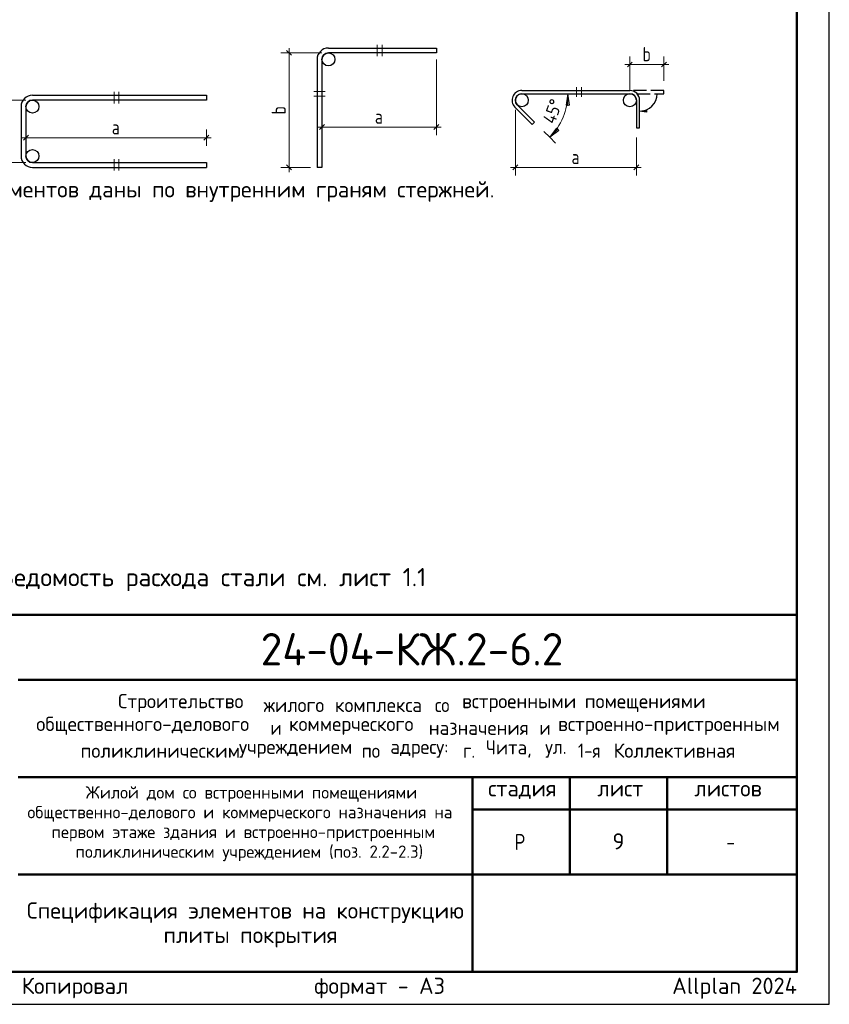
# Model space of a CAD drawing. Header units: millimetres. Extents: x 0 to 50400, y 0 to 35640.
# Tile 6 of 7: x 35426 to 50400, y 0 to 18202. Entities that reach past the tile are written whole.
import ezdxf

# ---------------------------------------------------------------- set-up
doc = ezdxf.new("R2010")
doc.units = ezdxf.units.MM
doc.linetypes.add('______2', pattern=[324, 240, -84])
doc.layers.add('Standard', color=7, linetype='Continuous', lineweight=25)
doc.layers.add('Надписи', color=7, linetype='Continuous', lineweight=25)
doc.styles.add('ISOCPEUR', font='txt')

msp = doc.modelspace()

# ---------------------------------------------------------------- hatches: boundary and pattern name
at = {"layer": 'Standard', "linetype": 'Continuous', "lineweight": -3, "transparency": 33554687}
msp.add_hatch(color=7, dxfattribs=at).paths.add_polyline_path([(47017, 16492), (46891, 16510), (47017, 16528)], flags=16)

# ---------------------------------------------------------------- linework, layer by layer
at = {"layer": 'Standard', "color": 7, "linetype": 'Continuous', "lineweight": 13, "transparency": 33554687}
for p, q in [((40408, 17588), (40408, 17678)), ((42038, 17738), (42038, 17528)), ((42128, 17528), (42128, 17738)), ((40408, 17588), (40258, 17588)), ((40408, 17588), (40558, 17588)), ((40408, 17588), (41016, 17588)), ((40408, 17588), (40408, 15471)), ((46711, 17373), (46711, 17523)), ((47342, 17373), (47342, 17523)), ((43133, 16217), (43133, 17468)), ((46711, 17373), (46621, 17373)), ((46711, 17373), (46711, 17223)), ((46711, 17373), (47342, 17373)), ((47342, 17373), (47342, 17223)), ((47342, 17373), (47342, 17073)), ((47342, 17373), (47432, 17373)), ((45727, 16773), (45727, 16953)), ((45817, 16953), (45817, 16773)), ((37172, 16865), (37172, 16655)), ((37262, 16655), (37262, 16865)), ((40866, 16876), (41076, 16876)), ((41076, 16786), (40866, 16786)), ((45562, 16833), (45412, 16833)), ((45562, 16833), (45532, 16623)), ((45592, 16623), (45562, 16833)), ((45562, 16833), (45562, 16608)), ((45562, 16833), (45562, 16833)), ((45562, 16833), (45712, 16833)), ((34934, 16715), (35542, 16715)), ((45532, 16623), (45592, 16623)), ((41016, 16217), (41016, 16437)), ((44593, 15471), (44593, 16533)), ((41016, 16217), (40926, 16217)), ((41016, 16217), (41016, 16367)), ((41016, 16217), (41016, 16067)), ((43133, 16217), (43133, 16367)), ((43133, 16217), (43133, 16067)), ((43133, 16217), (43223, 16217)), ((35542, 16020), (35452, 16020)), ((35542, 16020), (35542, 16170)), ((35542, 16020), (35542, 15870)), ((38879, 16020), (38879, 16170)), ((38879, 16020), (38879, 15870)), ((38879, 16020), (38969, 16020)), ((45228, 16028), (45122, 16134)), ((45228, 16028), (45356, 16197)), ((45228, 16028), (45387, 16187)), ((45398, 16155), (45228, 16028)), ((45228, 16028), (45228, 16028)), ((45228, 16028), (45334, 15922)), ((45356, 16197), (45398, 16155)), ((46831, 15471), (46831, 16022)), ((34934, 15561), (35542, 15561)), ((37172, 15621), (37172, 15411)), ((37262, 15411), (37262, 15621)), ((40408, 15471), (40258, 15471)), ((40408, 15471), (40558, 15471)), ((40408, 15471), (40806, 15471)), ((40408, 15471), (40408, 15381)), ((44593, 15471), (44503, 15471)), ((44593, 15471), (44593, 15621)), ((44593, 15471), (44593, 15321)), ((46831, 15471), (46831, 15621)), ((46831, 15471), (46831, 15321)), ((46831, 15471), (46921, 15471))]:
    msp.add_line(p, q, dxfattribs=at)
at = {"layer": 'Standard', "color": 7, "linetype": 'Continuous', "lineweight": 25, "transparency": 33554687}
for p, q in [((40363, 17633), (40453, 17543)), ((40926, 17468), (40926, 15471)), ((41016, 17468), (41016, 15471)), ((46666, 17328), (46756, 17418)), ((47297, 17328), (47387, 17418)), ((44713, 16893), (46711, 16893)), ((44713, 16833), (46711, 16833)), ((35452, 16595), (35452, 15681)), ((35542, 16595), (35542, 15681)), ((40971, 16172), (41061, 16262)), ((43088, 16172), (43178, 16262)), ((35497, 15975), (35587, 16065)), ((38834, 15975), (38924, 16065)), ((35662, 15561), (38879, 15561)), ((35662, 15471), (38879, 15471)), ((38879, 15561), (38879, 15471)), ((40363, 15516), (40453, 15426)), ((41016, 15471), (40926, 15471)), ((44548, 15426), (44638, 15516)), ((46786, 15426), (46876, 15516)), ((49800, 600), (49800, 7200)), ((27600, 600), (49800, 600)), ((27600, 600), (49800, 600)), ((27600, 600), (49800, 600))]:
    msp.add_line(p, q, dxfattribs=at)
at = {"layer": 'Standard', "color": 7, "linetype": '______2', "lineweight": 25, "transparency": 33554687}
for p, q in [((47342, 16893), (46711, 16893)), ((46845, 16833), (47342, 16833)), ((47342, 16833), (47342, 16893))]:
    msp.add_line(p, q, dxfattribs=at)
at = {"layer": 'Standard', "color": 251, "linetype": 'Continuous', "lineweight": -3, "true_color": 0x656565, "transparency": 33554687}
for p, q in [((46891, 16510), (47017, 16528)), ((46891, 16510), (46891, 16510)), ((46891, 16510), (46891, 16510)), ((46891, 16510), (46891, 16510)), ((47017, 16492), (46891, 16510)), ((47017, 16528), (47017, 16492)), ((47017, 16510), (47026, 16510))]:
    msp.add_line(p, q, dxfattribs=at)
at = {"layer": 'Standard', "color": 7, "linetype": 'Continuous', "lineweight": 50, "transparency": 33554687}
for p, q in [((27600, 7200), (49800, 7200)), ((35400, 6000), (49800, 6000)), ((35400, 4200), (49800, 4200)), ((43800, 2400), (43800, 4200)), ((45600, 2400), (45600, 4200)), ((47400, 2400), (47400, 4200)), ((43800, 3600), (49800, 3600)), ((35400, 2400), (49800, 2400)), ((43800, 600), (43800, 2400)), ((43800, 600), (43800, 2400))]:
    msp.add_line(p, q, dxfattribs=at)
at = {"layer": 'Standard', "color": 7, "linetype": 'Continuous', "lineweight": 25, "transparency": 33554687}
msp.add_lwpolyline([(0, 0), (50400, 0), (50400, 35640), (0, 35640), (0, 0)], close=True, dxfattribs=at)
at = {"layer": 'Standard', "color": 7, "linetype": 'Continuous', "lineweight": 50, "transparency": 33554687}
msp.add_lwpolyline([(2400, 35040), (49800, 35040), (49800, 600), (2400, 600), (2400, 35040)], close=True, dxfattribs=at)
at = {"layer": 'Standard', "color": 7, "linetype": 'Continuous', "lineweight": 25, "transparency": 33554687}
for points in [[(41136, 17678), (43133, 17678), (43133, 17588), (41136, 17588)], [(35662, 16805), (38879, 16805), (38879, 16715), (35662, 16715)], [(44585, 16586), (44906, 16265), (44949, 16307), (44628, 16628)], [(46831, 16713), (46831, 16202), (46891, 16202), (46891, 16713)]]:
    msp.add_lwpolyline(points, dxfattribs=at)
at = {"layer": 'Standard', "color": 7, "linetype": 'Continuous', "lineweight": 13, "transparency": 33554687}
for points in [[(46711, 17373), (46711, 17320), (46711, 17320), (46711, 16893)], [(41016, 16217), (41743, 16217), (41743, 16217), (43133, 16217)], [(35542, 16020), (36892, 16020), (36892, 16020), (38879, 16020)], [(44593, 15471), (45363, 15471), (45363, 15471), (46831, 15471)]]:
    msp.add_lwpolyline(points, dxfattribs=at)
at = {"layer": 'Standard', "color": 9, "linetype": 'Continuous', "lineweight": -3, "true_color": 0xc7c7c7, "transparency": 33554687}
for centre in [(41136, 17468), (44713, 16713), (46711, 16713), (35662, 16595), (35662, 15681)]:
    msp.add_circle(centre, 120, dxfattribs=at)
at = {"layer": 'Standard', "color": 7, "linetype": 'Continuous', "lineweight": 25, "transparency": 33554687}
for centre, radius, start, end in [((41136, 17468), 210, 90, 180), ((41136, 17468), 120, 90, 180), ((35662, 16595), 210, 90, 180), ((44713, 16713), 180, 90, 225), ((44713, 16713), 120, 90, 225), ((46711, 16713), 180, 0, 90), ((46711, 16713), 120, 0, 90), ((35662, 16595), 120, 90, 180), ((35662, 15681), 210, 180, 270), ((35662, 15681), 120, 180, 270)]:
    msp.add_arc(centre, radius, start, end, dxfattribs=at)
at = {"layer": 'Standard', "color": 7, "linetype": 'Continuous', "lineweight": 13, "transparency": 33554687}
msp.add_arc((44423, 16833), 1139, 315, 0, dxfattribs=at)
at = {"layer": 'Standard', "color": 251, "linetype": 'Continuous', "lineweight": -3, "true_color": 0x656565, "transparency": 33554687}
msp.add_arc((46891, 16833), 323, 270, 0, dxfattribs=at)

# ---------------------------------------------------------------- texts
at = {"layer": 'Standard', "color": 7, "linetype": 'Continuous', "lineweight": 25, "transparency": 33554687, "attachment_point": 7, "style": 'ISOCPEUR'}
for s, insert, char_height, width in [('\\W0.78;b', (46947, 17433), 264, 287.23), ('\\W0.78;a', (41996, 16277), 264, 287.23), ('\\W0.78;a', (37131, 16080), 264, 287.23), ('\\W0.78;a', (45633, 15531), 264, 287.23), ('\\W1.00;* - Размеры гнутых элементов даны по внутренним граням стержней. ', (30577, 14834), 300, 13987.13), ('\\W0.98;Строительство ', (37245, 5402), 264, 2820.83), ('\\W0.96;жилого ', (39937, 5402), 264, 1446.12), ('\\W0.97;комплекса ', (41257, 5402), 264, 1975.29), ('\\W0.90;со ', (43105, 5402), 264, 620.97), ('\\W0.98;встроенными ', (43607, 5402), 264, 2398.16), ('\\W0.98;помещениями', (45877, 5402), 264, 2292.21), ('\\W0.99;общественного-делового ', (35733, 4980), 264, 4457.19), ('\\W0.87;и ', (40063, 4980), 264, 457.48), ('\\W0.98;коммерческого ', (40406, 4980), 264, 2714.91), ('\\W0.97;назначения ', (42993, 4980), 264, 2173.24), ('\\W0.87;и ', (45039, 4980), 264, 457.46), ('\\W0.99;встроенно-пристроенным', (45382, 4980), 264, 4298.92), ('\\W0.98;поликлиническим ', (36552, 4557), 264, 3058.06), ('\\W0.98;учреждением ', (39482, 4557), 264, 2397.9), ('\\W0.91;по ', (41752, 4557), 264, 647.69), ('\\W0.96;адресу: ', (42280, 4557), 264, 1472.67), ('\\W0.89;г. ', (43627, 4557), 264, 539.49), ('\\W0.95;Чита, ', (44049, 4557), 264, 1221.07), ('\\W0.92;ул. ', (45145, 4557), 264, 728.23), ('\\W0.86;1-я ', (45752, 4557), 264, 773.52), ('\\W0.98;Коллективная', (46412, 4557), 264, 2450.61), ('\\W0.99;стадия    лист     листов', (44091, 3795), 300, 5247.11), ('\\W0.80;Р', (44580, 2850), 300, 359.84), ('\\W0.78;-', (48495, 2850), 300, 326.39)]:
    msp.add_mtext(s, dxfattribs=dict(at, insert=insert, char_height=char_height, width=width))
at = {"layer": 'Standard', "color": 7, "linetype": 'Continuous', "lineweight": 25, "transparency": 33554687, "insert": (40348, 16451), "char_height": 264, "width": 287.23, "attachment_point": 7, "rotation": 90, "style": 'ISOCPEUR'}
msp.add_mtext('\\W0.78;b', dxfattribs=at)
at = {"layer": 'Standard', "color": 7, "linetype": 'Continuous', "lineweight": 18, "transparency": 33554687, "insert": (45319, 16258), "char_height": 240, "width": 613.34, "attachment_point": 7, "rotation": 70.1429, "style": 'ISOCPEUR'}
msp.add_mtext('\\W0.91;45%%d', dxfattribs=at)
at = {"layer": 'Standard', "color": 7, "linetype": 'Continuous', "lineweight": 13, "transparency": 33554687, "insert": (27600, 7851), "char_height": 336, "width": 15788.46, "attachment_point": 4, "style": 'ISOCPEUR'}
msp.add_mtext('\\A1;{\\fISOCPEUR|i0|b0;\\H335.999994;\\W1.000000;\\C7;1. Ведомость деталей см. лист 10. Ведомость расхода стали см. лист 1.1}\\P', dxfattribs=at)
at = {"layer": 'Standard', "color": 7, "linetype": 'Continuous', "lineweight": 50, "transparency": 33554687, "insert": (39882, 6262), "char_height": 600, "width": 6049.91, "attachment_point": 7, "style": 'ISOCPEUR'}
msp.add_mtext('\\W0.98;24-04-КЖ.2-6.2', dxfattribs=at)
at = {"layer": 'Standard', "color": 7, "linetype": 'Continuous', "lineweight": 18, "transparency": 33554687, "char_height": 228, "attachment_point": 7, "style": 'ISOCPEUR'}
for s, insert, width in [('\\W0.99;Жилой дом со встроенными помещениями', (36647, 3741), 6015.25), ('\\W0.99;общественно-делового и коммерческого назначения на', (35570, 3376), 8168.16), ('\\W0.99;первом этаже здания и встроенно-пристроенным', (36015, 3011), 7279.77), ('\\W0.99;поликлиническим учреждением (поз. 2.2-2.3)', (36459, 2646), 6390.3)]:
    msp.add_mtext(s, dxfattribs=dict(at, insert=insert, width=width))
at = {"layer": 'Standard', "color": 7, "linetype": 'Continuous', "lineweight": 25, "transparency": 33554687, "insert": (39600, 1885), "char_height": 300, "width": 8165.25, "attachment_point": 2, "line_spacing_factor": 0.903614}
msp.add_mtext('\\A1;{\\fISOCPEUR|i0|b0;\\H300.000000;\\W1.000000;\\C7;Спецификация элементов на конструкцию}\\P{\\fISOCPEUR|i0|b0;\\H300.000000;\\W1.000000;\\C7; плиты покрытия}\\P', dxfattribs=at)
at = {"layer": 'Standard', "color": 8, "linetype": 'Continuous', "lineweight": 13, "transparency": 33554687, "insert": (49800, 297), "char_height": 300, "width": 14099.36, "attachment_point": 6, "style": 'ISOCPEUR'}
msp.add_mtext('\\A1;{\\fISOCPEUR|i0|b0;\\H300.000000;\\W1.000000;\\C8;Копировал                  формат - А3                      Allplan 2024}\\P', dxfattribs=at)
at = {"layer": 'Надписи', "color": 7, "linetype": 'Continuous', "lineweight": 13, "transparency": 33554687, "insert": (46500, 3012), "char_height": 300, "width": 326.67, "attachment_point": 5, "style": 'ISOCPEUR'}
msp.add_mtext('\\A1;{\\fISOCPEUR|i0|b0;\\H300.000000;\\W1.000000;\\C7;9}\\P', dxfattribs=at)

doc.saveas('drawing.dxf')
